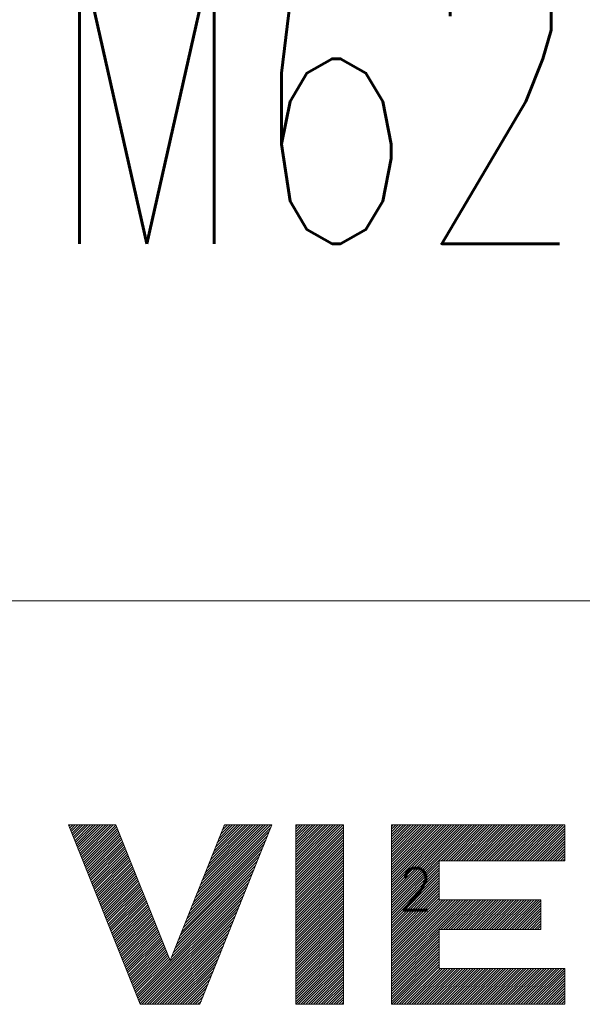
# Model space of a CAD drawing. Header units: millimetres. Extents: x 0 to 1189, y 0 to 841.
# Tile 11 of 23: x 1040 to 1050, y 20 to 37. Entities that reach past the tile are written whole.
import ezdxf

# ---------------------------------------------------------------- set-up
doc = ezdxf.new("R2010")
doc.units = ezdxf.units.MM
doc.layers.get('0').update_dxf_attribs({"linetype": 'CONTINUOUS'})
doc.layers.add('220', color=7, linetype='CONTINUOUS', true_color=0xffffff)
doc.styles.add('ideas_simplex', font='simplex.shx')
doc.styles.add('latin_extended', font='simplex.shx')

# ---------------------------------------------------------------- blocks, each defined once
blk = doc.blocks.new('HATCH11')
at = {"color": 1, "linetype": 'Continuous', "lineweight": 13}
for p, q in [((1040.972, 23.148), (1040.993, 23.17)), ((1040.984, 23.118), (1041.036, 23.17)), ((1040.996, 23.088), (1041.078, 23.17)), ((1041.008, 23.058), (1041.12, 23.17)), ((1041.02, 23.027), (1041.163, 23.17)), ((1041.032, 22.997), (1041.205, 23.17)), ((1041.044, 22.967), (1041.248, 23.17)), ((1041.056, 22.936), (1041.29, 23.17)), ((1041.069, 22.906), (1041.333, 23.17)), ((1041.081, 22.876), (1041.375, 23.17)), ((1041.093, 22.845), (1041.417, 23.17)), ((1041.105, 22.815), (1041.46, 23.17)), ((1041.117, 22.785), (1041.502, 23.17)), ((1041.129, 22.754), (1041.545, 23.17)), ((1041.141, 22.724), (1041.587, 23.17)), ((1041.153, 22.694), (1041.63, 23.17)), ((1041.166, 22.664), (1041.672, 23.17)), ((1041.178, 22.633), (1041.714, 23.17)), ((1041.19, 22.603), (1041.756, 23.169)), ((1041.202, 22.573), (1041.768, 23.139)), ((1041.214, 22.542), (1041.78, 23.108)), ((1041.226, 22.512), (1041.792, 23.078)), ((1043.026, 21.809), (1044.347, 23.13)), ((1043.055, 21.88), (1044.345, 23.17)), ((1043.083, 21.951), (1044.302, 23.17)), ((1043.111, 22.021), (1044.26, 23.17)), ((1043.14, 22.092), (1044.218, 23.17)), ((1043.168, 22.163), (1044.175, 23.17)), ((1043.196, 22.233), (1044.133, 23.17)), ((1043.224, 22.304), (1044.09, 23.17)), ((1043.253, 22.375), (1044.048, 23.17)), ((1043.281, 22.446), (1044.005, 23.17)), ((1043.309, 22.516), (1043.963, 23.17)), ((1043.338, 22.587), (1043.921, 23.17)), ((1043.366, 22.658), (1043.878, 23.17)), ((1043.394, 22.728), (1043.836, 23.17)), ((1043.422, 22.799), (1043.793, 23.17)), ((1043.451, 22.87), (1043.751, 23.17)), ((1043.479, 22.94), (1043.708, 23.17)), ((1043.507, 23.011), (1043.666, 23.17)), ((1043.536, 23.082), (1043.624, 23.17)), ((1043.564, 23.153), (1043.581, 23.17)), ((1041.238, 22.482), (1041.804, 23.048)), ((1041.25, 22.451), (1041.816, 23.017)), ((1041.263, 22.421), (1041.828, 22.987)), ((1041.275, 22.391), (1041.841, 22.957)), ((1041.287, 22.361), (1041.853, 22.926)), ((1041.299, 22.33), (1041.865, 22.896)), ((1042.942, 21.597), (1044.262, 22.917)), ((1042.97, 21.668), (1044.29, 22.988)), ((1042.998, 21.738), (1044.319, 23.059)), ((1041.311, 22.3), (1041.877, 22.866)), ((1041.323, 22.27), (1041.889, 22.836)), ((1041.335, 22.239), (1041.901, 22.805)), ((1041.347, 22.209), (1041.913, 22.775)), ((1041.36, 22.179), (1041.925, 22.745)), ((1042.885, 21.456), (1044.205, 22.776)), ((1042.913, 21.526), (1044.234, 22.847)), ((1041.372, 22.148), (1041.938, 22.714)), ((1041.384, 22.118), (1041.95, 22.684)), ((1041.396, 22.088), (1041.962, 22.654)), ((1041.408, 22.057), (1041.974, 22.623)), ((1041.42, 22.027), (1041.986, 22.593)), ((1042.828, 21.314), (1044.149, 22.635)), ((1042.857, 21.385), (1044.177, 22.705)), ((1041.432, 21.997), (1041.998, 22.563)), ((1041.444, 21.967), (1042.01, 22.532)), ((1041.456, 21.936), (1042.022, 22.502)), ((1041.469, 21.906), (1042.035, 22.472)), ((1041.481, 21.876), (1042.047, 22.442)), ((1041.493, 21.845), (1042.059, 22.411)), ((1042.744, 21.102), (1044.064, 22.422)), ((1042.772, 21.173), (1044.092, 22.493)), ((1042.8, 21.243), (1044.121, 22.564)), ((1041.505, 21.815), (1042.071, 22.381)), ((1041.517, 21.785), (1042.083, 22.351)), ((1041.529, 21.754), (1042.095, 22.32)), ((1041.541, 21.724), (1042.107, 22.29)), ((1041.553, 21.694), (1042.119, 22.26)), ((1042.687, 20.961), (1044.007, 22.281)), ((1042.715, 21.031), (1044.036, 22.352)), ((1041.566, 21.664), (1042.131, 22.229)), ((1041.578, 21.633), (1042.144, 22.199)), ((1041.59, 21.603), (1042.156, 22.169)), ((1041.602, 21.573), (1042.168, 22.139)), ((1041.614, 21.542), (1042.18, 22.108)), ((1041.626, 21.512), (1042.192, 22.078)), ((1042.099, 20.33), (1043.979, 22.21)), ((1042.111, 20.3), (1043.951, 22.14)), ((1041.638, 21.482), (1042.204, 22.048)), ((1041.65, 21.451), (1042.216, 22.017)), ((1041.663, 21.421), (1042.228, 21.987)), ((1041.675, 21.391), (1042.241, 21.957)), ((1041.687, 21.36), (1042.253, 21.926)), ((1042.123, 20.27), (1043.923, 22.069)), ((1042.135, 20.239), (1043.894, 21.998)), ((1042.147, 20.209), (1043.866, 21.927)), ((1041.699, 21.33), (1042.265, 21.896)), ((1041.711, 21.3), (1042.277, 21.866)), ((1041.723, 21.27), (1042.289, 21.835)), ((1041.735, 21.239), (1042.301, 21.805)), ((1041.747, 21.209), (1042.313, 21.775)), ((1041.76, 21.179), (1042.325, 21.745)), ((1042.16, 20.179), (1043.838, 21.857)), ((1042.193, 20.17), (1043.809, 21.786)), ((1041.772, 21.148), (1042.338, 21.714)), ((1041.784, 21.118), (1042.35, 21.684)), ((1041.796, 21.088), (1042.362, 21.654)), ((1041.808, 21.057), (1042.374, 21.623)), ((1041.82, 21.027), (1042.386, 21.593)), ((1042.236, 20.17), (1043.781, 21.715)), ((1042.278, 20.17), (1043.753, 21.645)), ((1041.832, 20.997), (1042.398, 21.563)), ((1041.844, 20.967), (1042.41, 21.532)), ((1041.857, 20.936), (1042.422, 21.502)), ((1041.869, 20.906), (1042.435, 21.472)), ((1041.881, 20.876), (1042.447, 21.442)), ((1042.321, 20.17), (1043.725, 21.574)), ((1042.363, 20.17), (1043.696, 21.503)), ((1042.405, 20.17), (1043.668, 21.433)), ((1041.893, 20.845), (1042.459, 21.411)), ((1041.905, 20.815), (1042.471, 21.381)), ((1041.917, 20.785), (1042.483, 21.351)), ((1041.929, 20.754), (1042.495, 21.32)), ((1041.941, 20.724), (1042.507, 21.29)), ((1041.953, 20.694), (1042.519, 21.26)), ((1042.448, 20.17), (1043.64, 21.362)), ((1042.49, 20.17), (1043.611, 21.291)), ((1041.966, 20.663), (1042.532, 21.229)), ((1041.978, 20.633), (1042.544, 21.199)), ((1041.99, 20.603), (1042.556, 21.169)), ((1042.002, 20.573), (1042.568, 21.138)), ((1042.014, 20.542), (1042.58, 21.108)), ((1042.533, 20.17), (1043.583, 21.22)), ((1042.575, 20.17), (1043.555, 21.15)), ((1042.026, 20.512), (1042.592, 21.078)), ((1042.038, 20.482), (1042.604, 21.048)), ((1042.05, 20.451), (1042.616, 21.017)), ((1042.063, 20.421), (1042.628, 20.987)), ((1042.075, 20.391), (1042.641, 20.957)), ((1042.087, 20.36), (1042.653, 20.926)), ((1042.618, 20.17), (1043.527, 21.079)), ((1042.66, 20.17), (1043.498, 21.008)), ((1042.702, 20.17), (1043.47, 20.938)), ((1042.745, 20.17), (1043.442, 20.867)), ((1042.787, 20.17), (1043.413, 20.796)), ((1042.83, 20.17), (1043.385, 20.725)), ((1042.872, 20.17), (1043.357, 20.655)), ((1042.915, 20.17), (1043.329, 20.584)), ((1042.957, 20.17), (1043.3, 20.513)), ((1042.999, 20.17), (1043.272, 20.443)), ((1043.042, 20.17), (1043.244, 20.372)), ((1043.084, 20.17), (1043.215, 20.301)), ((1043.127, 20.17), (1043.187, 20.23))]:
    blk.add_line(p, q, dxfattribs=at)
blk = doc.blocks.new('HATCH13')
at = {"color": 1, "linetype": 'Continuous', "lineweight": 13}
for p, q in [((1046.363, 23.14), (1046.393, 23.17)), ((1046.363, 23.097), (1046.436, 23.17)), ((1046.363, 23.055), (1046.478, 23.17)), ((1046.363, 23.013), (1046.52, 23.17)), ((1046.363, 22.97), (1046.563, 23.17)), ((1046.363, 22.928), (1046.605, 23.17)), ((1046.363, 22.885), (1046.648, 23.17)), ((1046.363, 22.843), (1046.69, 23.17)), ((1046.363, 22.8), (1046.733, 23.17)), ((1046.363, 22.758), (1046.775, 23.17)), ((1046.363, 22.716), (1046.817, 23.17)), ((1046.363, 22.673), (1046.86, 23.17)), ((1046.363, 22.631), (1046.902, 23.17)), ((1046.363, 22.588), (1046.945, 23.17)), ((1046.363, 22.546), (1046.987, 23.17)), ((1046.363, 22.503), (1047.029, 23.17)), ((1046.363, 22.461), (1047.072, 23.17)), ((1046.363, 22.419), (1047.114, 23.17)), ((1046.363, 22.376), (1047.157, 23.17)), ((1046.363, 22.334), (1047.199, 23.17)), ((1046.363, 22.291), (1047.242, 23.17)), ((1046.363, 22.249), (1047.284, 23.17)), ((1046.363, 22.206), (1047.326, 23.17)), ((1046.363, 22.164), (1047.369, 23.17)), ((1046.363, 22.122), (1047.411, 23.17)), ((1046.363, 22.079), (1047.454, 23.17)), ((1046.363, 22.037), (1047.496, 23.17)), ((1046.363, 21.994), (1047.539, 23.17)), ((1046.363, 21.952), (1047.581, 23.17)), ((1046.363, 21.909), (1047.623, 23.17)), ((1046.363, 21.867), (1047.666, 23.17)), ((1046.363, 21.825), (1047.708, 23.17)), ((1046.363, 21.782), (1047.751, 23.17)), ((1047.193, 22.57), (1047.793, 23.17)), ((1047.236, 22.57), (1047.836, 23.17)), ((1047.278, 22.57), (1047.878, 23.17)), ((1047.32, 22.57), (1047.92, 23.17)), ((1047.363, 22.57), (1047.963, 23.17)), ((1047.405, 22.57), (1048.005, 23.17)), ((1047.448, 22.57), (1048.048, 23.17)), ((1047.49, 22.57), (1048.09, 23.17)), ((1047.533, 22.57), (1048.133, 23.17)), ((1047.575, 22.57), (1048.175, 23.17)), ((1047.617, 22.57), (1048.217, 23.17)), ((1047.66, 22.57), (1048.26, 23.17)), ((1047.702, 22.57), (1048.302, 23.17)), ((1047.745, 22.57), (1048.345, 23.17)), ((1047.787, 22.57), (1048.387, 23.17)), ((1047.83, 22.57), (1048.43, 23.17)), ((1047.872, 22.57), (1048.472, 23.17)), ((1047.914, 22.57), (1048.514, 23.17)), ((1047.957, 22.57), (1048.557, 23.17)), ((1047.999, 22.57), (1048.599, 23.17)), ((1048.042, 22.57), (1048.642, 23.17)), ((1048.084, 22.57), (1048.684, 23.17)), ((1048.127, 22.57), (1048.727, 23.17)), ((1048.169, 22.57), (1048.769, 23.17)), ((1048.211, 22.57), (1048.811, 23.17)), ((1048.254, 22.57), (1048.854, 23.17)), ((1048.296, 22.57), (1048.896, 23.17)), ((1048.339, 22.57), (1048.939, 23.17)), ((1048.381, 22.57), (1048.981, 23.17)), ((1048.424, 22.57), (1049.024, 23.17)), ((1048.466, 22.57), (1049.066, 23.17)), ((1048.508, 22.57), (1049.108, 23.17)), ((1048.551, 22.57), (1049.151, 23.17)), ((1048.593, 22.57), (1049.193, 23.17)), ((1048.636, 22.57), (1049.236, 23.17)), ((1048.678, 22.57), (1049.263, 23.155)), ((1048.721, 22.57), (1049.263, 23.112)), ((1048.763, 22.57), (1049.263, 23.07)), ((1048.805, 22.57), (1049.263, 23.028)), ((1048.848, 22.57), (1049.263, 22.985)), ((1048.89, 22.57), (1049.263, 22.943)), ((1048.933, 22.57), (1049.263, 22.9)), ((1048.975, 22.57), (1049.263, 22.858)), ((1049.018, 22.57), (1049.263, 22.815)), ((1049.06, 22.57), (1049.263, 22.773)), ((1049.102, 22.57), (1049.263, 22.731)), ((1049.145, 22.57), (1049.263, 22.688)), ((1049.187, 22.57), (1049.263, 22.646)), ((1049.23, 22.57), (1049.263, 22.603)), ((1046.363, 21.74), (1047.163, 22.54)), ((1046.363, 21.697), (1047.163, 22.497)), ((1046.363, 21.655), (1047.163, 22.455)), ((1046.363, 21.612), (1047.163, 22.412)), ((1046.363, 21.57), (1047.163, 22.37)), ((1046.363, 21.528), (1047.163, 22.328)), ((1046.363, 21.485), (1047.163, 22.285)), ((1046.363, 21.443), (1047.163, 22.243)), ((1046.363, 21.4), (1047.163, 22.2)), ((1046.363, 21.358), (1047.163, 22.158)), ((1046.363, 21.316), (1047.163, 22.116)), ((1046.363, 21.273), (1047.163, 22.073)), ((1046.363, 21.231), (1047.163, 22.031)), ((1046.363, 21.188), (1047.163, 21.988)), ((1046.363, 21.146), (1047.163, 21.946)), ((1046.363, 21.103), (1047.18, 21.92)), ((1046.363, 21.061), (1047.222, 21.92)), ((1046.363, 21.019), (1047.264, 21.92)), ((1046.363, 20.976), (1047.307, 21.92)), ((1046.363, 20.934), (1047.349, 21.92)), ((1046.363, 20.891), (1047.392, 21.92)), ((1046.363, 20.849), (1047.434, 21.92)), ((1046.363, 20.806), (1047.477, 21.92)), ((1046.363, 20.764), (1047.519, 21.92)), ((1046.363, 20.722), (1047.561, 21.92)), ((1046.363, 20.679), (1047.604, 21.92)), ((1046.363, 20.637), (1047.646, 21.92)), ((1047.189, 21.42), (1047.689, 21.92)), ((1047.231, 21.42), (1047.731, 21.92)), ((1047.274, 21.42), (1047.774, 21.92)), ((1047.316, 21.42), (1047.816, 21.92)), ((1047.358, 21.42), (1047.858, 21.92)), ((1047.401, 21.42), (1047.901, 21.92)), ((1047.443, 21.42), (1047.943, 21.92)), ((1047.486, 21.42), (1047.986, 21.92)), ((1047.528, 21.42), (1048.028, 21.92)), ((1047.571, 21.42), (1048.071, 21.92)), ((1047.613, 21.42), (1048.113, 21.92)), ((1047.655, 21.42), (1048.155, 21.92)), ((1047.698, 21.42), (1048.198, 21.92)), ((1047.74, 21.42), (1048.24, 21.92)), ((1047.783, 21.42), (1048.283, 21.92)), ((1047.825, 21.42), (1048.325, 21.92)), ((1047.868, 21.42), (1048.368, 21.92)), ((1047.91, 21.42), (1048.41, 21.92)), ((1047.952, 21.42), (1048.452, 21.92)), ((1047.995, 21.42), (1048.495, 21.92)), ((1048.037, 21.42), (1048.537, 21.92)), ((1048.08, 21.42), (1048.58, 21.92)), ((1048.122, 21.42), (1048.622, 21.92)), ((1048.164, 21.42), (1048.664, 21.92)), ((1048.207, 21.42), (1048.707, 21.92)), ((1048.249, 21.42), (1048.749, 21.92)), ((1048.292, 21.42), (1048.792, 21.92)), ((1048.334, 21.42), (1048.834, 21.92)), ((1048.377, 21.42), (1048.863, 21.906)), ((1048.419, 21.42), (1048.863, 21.864)), ((1048.461, 21.42), (1048.863, 21.821)), ((1048.504, 21.42), (1048.863, 21.779)), ((1048.546, 21.42), (1048.863, 21.737)), ((1048.589, 21.42), (1048.863, 21.694)), ((1048.631, 21.42), (1048.863, 21.652)), ((1048.674, 21.42), (1048.863, 21.609)), ((1048.716, 21.42), (1048.863, 21.567)), ((1048.758, 21.42), (1048.863, 21.524)), ((1048.801, 21.42), (1048.863, 21.482)), ((1048.843, 21.42), (1048.863, 21.44)), ((1046.363, 20.594), (1047.163, 21.394)), ((1046.363, 20.552), (1047.163, 21.352)), ((1046.363, 20.509), (1047.163, 21.309)), ((1046.363, 20.467), (1047.163, 21.267)), ((1046.363, 20.425), (1047.163, 21.225)), ((1046.363, 20.382), (1047.163, 21.182)), ((1046.363, 20.34), (1047.163, 21.14)), ((1046.363, 20.297), (1047.163, 21.097)), ((1046.363, 20.255), (1047.163, 21.055)), ((1046.363, 20.212), (1047.163, 21.012)), ((1046.363, 20.17), (1047.163, 20.97)), ((1046.405, 20.17), (1047.163, 20.928)), ((1046.448, 20.17), (1047.163, 20.885)), ((1046.49, 20.17), (1047.163, 20.843)), ((1046.533, 20.17), (1047.163, 20.8)), ((1046.575, 20.17), (1047.175, 20.77)), ((1046.618, 20.17), (1047.218, 20.77)), ((1046.66, 20.17), (1047.26, 20.77)), ((1046.702, 20.17), (1047.302, 20.77)), ((1046.745, 20.17), (1047.345, 20.77)), ((1046.787, 20.17), (1047.387, 20.77)), ((1046.83, 20.17), (1047.43, 20.77)), ((1046.872, 20.17), (1047.472, 20.77)), ((1046.914, 20.17), (1047.514, 20.77)), ((1046.957, 20.17), (1047.557, 20.77)), ((1046.999, 20.17), (1047.599, 20.77)), ((1047.042, 20.17), (1047.642, 20.77)), ((1047.084, 20.17), (1047.684, 20.77)), ((1047.127, 20.17), (1047.727, 20.77)), ((1047.169, 20.17), (1047.769, 20.77)), ((1047.211, 20.17), (1047.811, 20.77)), ((1047.254, 20.17), (1047.854, 20.77)), ((1047.296, 20.17), (1047.896, 20.77)), ((1047.339, 20.17), (1047.939, 20.77)), ((1047.381, 20.17), (1047.981, 20.77)), ((1047.424, 20.17), (1048.024, 20.77)), ((1047.466, 20.17), (1048.066, 20.77)), ((1047.508, 20.17), (1048.108, 20.77)), ((1047.551, 20.17), (1048.151, 20.77)), ((1047.593, 20.17), (1048.193, 20.77)), ((1047.636, 20.17), (1048.236, 20.77)), ((1047.678, 20.17), (1048.278, 20.77)), ((1047.721, 20.17), (1048.321, 20.77)), ((1047.763, 20.17), (1048.363, 20.77)), ((1047.805, 20.17), (1048.405, 20.77)), ((1047.848, 20.17), (1048.448, 20.77)), ((1047.89, 20.17), (1048.49, 20.77)), ((1047.933, 20.17), (1048.533, 20.77)), ((1047.975, 20.17), (1048.575, 20.77)), ((1048.018, 20.17), (1048.618, 20.77)), ((1048.06, 20.17), (1048.66, 20.77)), ((1048.102, 20.17), (1048.702, 20.77)), ((1048.145, 20.17), (1048.745, 20.77)), ((1048.187, 20.17), (1048.787, 20.77)), ((1048.23, 20.17), (1048.83, 20.77)), ((1048.272, 20.17), (1048.872, 20.77)), ((1048.315, 20.17), (1048.915, 20.77)), ((1048.357, 20.17), (1048.957, 20.77)), ((1048.399, 20.17), (1048.999, 20.77)), ((1048.442, 20.17), (1049.042, 20.77)), ((1048.484, 20.17), (1049.084, 20.77)), ((1048.527, 20.17), (1049.127, 20.77)), ((1048.569, 20.17), (1049.169, 20.77)), ((1048.612, 20.17), (1049.212, 20.77)), ((1048.654, 20.17), (1049.254, 20.77)), ((1048.696, 20.17), (1049.263, 20.737)), ((1048.739, 20.17), (1049.263, 20.694)), ((1048.781, 20.17), (1049.263, 20.652)), ((1048.824, 20.17), (1049.263, 20.609)), ((1048.866, 20.17), (1049.263, 20.567)), ((1048.909, 20.17), (1049.263, 20.524)), ((1048.951, 20.17), (1049.263, 20.482)), ((1048.993, 20.17), (1049.263, 20.44)), ((1049.036, 20.17), (1049.263, 20.397)), ((1049.078, 20.17), (1049.263, 20.355)), ((1049.121, 20.17), (1049.263, 20.312)), ((1049.163, 20.17), (1049.263, 20.27)), ((1049.206, 20.17), (1049.263, 20.227)), ((1049.248, 20.17), (1049.263, 20.185))]:
    blk.add_line(p, q, dxfattribs=at)
blk = doc.blocks.new('HATCH15')
at = {"color": 1, "linetype": 'Continuous', "lineweight": 13}
for p, q in [((1044.763, 23.14), (1044.793, 23.17)), ((1044.763, 23.097), (1044.836, 23.17)), ((1044.763, 23.055), (1044.878, 23.17)), ((1044.763, 23.013), (1044.92, 23.17)), ((1044.763, 22.97), (1044.963, 23.17)), ((1044.763, 22.928), (1045.005, 23.17)), ((1044.763, 22.885), (1045.048, 23.17)), ((1044.763, 22.843), (1045.09, 23.17)), ((1044.763, 22.8), (1045.133, 23.17)), ((1044.763, 22.758), (1045.175, 23.17)), ((1044.763, 22.716), (1045.217, 23.17)), ((1044.763, 22.673), (1045.26, 23.17)), ((1044.763, 22.631), (1045.302, 23.17)), ((1044.763, 22.588), (1045.345, 23.17)), ((1044.763, 22.546), (1045.387, 23.17)), ((1044.763, 22.503), (1045.43, 23.17)), ((1044.763, 22.461), (1045.472, 23.17)), ((1044.763, 22.419), (1045.514, 23.17)), ((1044.763, 22.376), (1045.557, 23.17)), ((1044.763, 22.334), (1045.563, 23.134)), ((1044.763, 22.291), (1045.563, 23.091)), ((1044.763, 22.249), (1045.563, 23.049)), ((1044.763, 22.206), (1045.563, 23.006)), ((1044.763, 22.164), (1045.563, 22.964)), ((1044.763, 22.122), (1045.563, 22.922)), ((1044.763, 22.079), (1045.563, 22.879)), ((1044.763, 22.037), (1045.563, 22.837)), ((1044.763, 21.994), (1045.563, 22.794)), ((1044.763, 21.952), (1045.563, 22.752)), ((1044.763, 21.909), (1045.563, 22.709)), ((1044.763, 21.867), (1045.563, 22.667)), ((1044.763, 21.825), (1045.563, 22.625)), ((1044.763, 21.782), (1045.563, 22.582)), ((1044.763, 21.74), (1045.563, 22.54)), ((1044.763, 21.697), (1045.563, 22.497)), ((1044.763, 21.655), (1045.563, 22.455)), ((1044.763, 21.612), (1045.563, 22.412)), ((1044.763, 21.57), (1045.563, 22.37)), ((1044.763, 21.528), (1045.563, 22.328)), ((1044.763, 21.485), (1045.563, 22.285)), ((1044.763, 21.443), (1045.563, 22.243)), ((1044.763, 21.4), (1045.563, 22.2)), ((1044.763, 21.358), (1045.563, 22.158)), ((1044.763, 21.316), (1045.563, 22.116)), ((1044.763, 21.273), (1045.563, 22.073)), ((1044.763, 21.231), (1045.563, 22.031)), ((1044.763, 21.188), (1045.563, 21.988)), ((1044.763, 21.146), (1045.563, 21.946)), ((1044.763, 21.103), (1045.563, 21.903)), ((1044.763, 21.061), (1045.563, 21.861)), ((1044.763, 21.019), (1045.563, 21.819)), ((1044.763, 20.976), (1045.563, 21.776)), ((1044.763, 20.934), (1045.563, 21.734)), ((1044.763, 20.891), (1045.563, 21.691)), ((1044.763, 20.849), (1045.563, 21.649)), ((1044.763, 20.806), (1045.563, 21.606)), ((1044.763, 20.764), (1045.563, 21.564)), ((1044.763, 20.722), (1045.563, 21.522)), ((1044.763, 20.679), (1045.563, 21.479)), ((1044.763, 20.637), (1045.563, 21.437)), ((1044.763, 20.594), (1045.563, 21.394)), ((1044.763, 20.552), (1045.563, 21.352)), ((1044.763, 20.509), (1045.563, 21.309)), ((1044.763, 20.467), (1045.563, 21.267)), ((1044.763, 20.425), (1045.563, 21.225)), ((1044.763, 20.382), (1045.563, 21.182)), ((1044.763, 20.34), (1045.563, 21.14)), ((1044.763, 20.297), (1045.563, 21.097)), ((1044.763, 20.255), (1045.563, 21.055)), ((1044.763, 20.212), (1045.563, 21.012)), ((1044.763, 20.17), (1045.563, 20.97)), ((1044.805, 20.17), (1045.563, 20.928)), ((1044.848, 20.17), (1045.563, 20.885)), ((1044.89, 20.17), (1045.563, 20.843)), ((1044.933, 20.17), (1045.563, 20.8)), ((1044.975, 20.17), (1045.563, 20.758)), ((1045.018, 20.17), (1045.563, 20.715)), ((1045.06, 20.17), (1045.563, 20.673)), ((1045.102, 20.17), (1045.563, 20.631)), ((1045.145, 20.17), (1045.563, 20.588)), ((1045.187, 20.17), (1045.563, 20.546)), ((1045.23, 20.17), (1045.563, 20.503)), ((1045.272, 20.17), (1045.563, 20.461)), ((1045.315, 20.17), (1045.563, 20.418)), ((1045.357, 20.17), (1045.563, 20.376)), ((1045.399, 20.17), (1045.563, 20.334)), ((1045.442, 20.17), (1045.563, 20.291)), ((1045.484, 20.17), (1045.563, 20.249)), ((1045.527, 20.17), (1045.563, 20.206))]:
    blk.add_line(p, q, dxfattribs=at)

msp = doc.modelspace()

# ---------------------------------------------------------------- linework, layer by layer
at = {"layer": '220', "color": 150, "linetype": 'Continuous', "lineweight": 18}
msp.add_line((999, 26.92), (1179, 26.92), dxfattribs=at)
at = {"layer": '220', "color": 150, "linetype": 'Continuous', "lineweight": 13}
msp.add_line((1032.187, 26.92), (1083.2, 26.92), dxfattribs=at)
at = {"layer": '220', "color": 30, "linetype": 'Continuous', "lineweight": 18}
for p, q in [((1040.963, 23.17), (1041.755, 23.17)), ((1042.163, 20.17), (1040.963, 23.17)), ((1041.755, 23.17), (1042.663, 20.901)), ((1042.663, 20.901), (1043.571, 23.17)), ((1044.363, 23.17), (1043.163, 20.17)), ((1043.571, 23.17), (1044.363, 23.17)), ((1044.763, 23.17), (1044.763, 20.17)), ((1044.763, 23.17), (1045.563, 23.17)), ((1045.563, 23.17), (1045.563, 20.17)), ((1046.363, 23.17), (1049.263, 23.17)), ((1046.363, 23.17), (1046.363, 20.17)), ((1049.263, 23.17), (1049.263, 22.57)), ((1047.163, 22.57), (1049.263, 22.57)), ((1047.163, 22.57), (1047.163, 21.92)), ((1047.163, 21.92), (1048.863, 21.92)), ((1048.863, 21.92), (1048.863, 21.42)), ((1047.163, 21.42), (1048.863, 21.42)), ((1047.163, 21.42), (1047.163, 20.77)), ((1047.163, 20.77), (1049.263, 20.77)), ((1049.263, 20.77), (1049.263, 20.17)), ((1043.163, 20.17), (1042.163, 20.17)), ((1044.763, 20.17), (1045.563, 20.17)), ((1046.363, 20.17), (1049.263, 20.17))]:
    msp.add_line(p, q, dxfattribs=at)

# ---------------------------------------------------------------- block references
at = {"layer": '220', "color": 1, "linetype": 'Continuous', "lineweight": 13}
for name in ['HATCH11', 'HATCH15', 'HATCH13']:
    msp.add_blockref(name, (0, 0), dxfattribs=at)

# ---------------------------------------------------------------- texts
at = {"layer": '220', "color": 30, "linetype": 'Continuous', "lineweight": 25, "insert": (1040.583, 31.225), "char_height": 5, "attachment_point": 7, "line_spacing_factor": 0.963855, "style": 'latin_extended'}
msp.add_mtext('\\W0.6573;M62C0X7/M62C0X8', dxfattribs=at)
at = {"layer": '220', "color": 1, "linetype": 'Continuous', "lineweight": 18, "insert": (1046.77, 21.745), "char_height": 0.7, "attachment_point": 8, "line_spacing_factor": 1.204819, "style": 'ideas_simplex'}
msp.add_mtext('\\W0.9458;2', dxfattribs=at)

doc.saveas('drawing.dxf')
